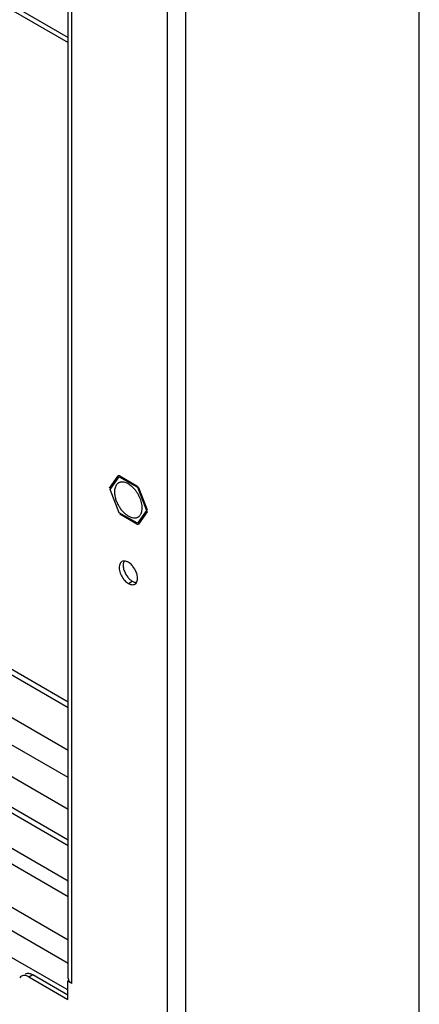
# Model space of a CAD drawing. Header units: inches. Extents: x 5 to 265, y 5 to 171.
# Tile 16 of 212: x 194.6 to 197.96, y 60.29 to 68.57. Entities that reach past the tile are written whole.
import ezdxf

# ---------------------------------------------------------------- set-up
doc = ezdxf.new("R2010")
doc.units = ezdxf.units.IN
doc.header["$LTSCALE"] = 14.96
doc.header["$MEASUREMENT"] = 0
doc.layers.get('0').update_dxf_attribs({"linetype": 'CONTINUOUS'})
doc.layers.add('03_ALL_AXES', color=7, linetype='CONTINUOUS')

msp = doc.modelspace()

# ---------------------------------------------------------------- linework, layer by layer
at = {"color": 7, "linetype": 'Continuous'}
for p, q in [((197.9576, 59.5594), (197.9576, 125.6961)), ((195.8363, 124.5603), (195.8363, 58.4236)), ((195.9904, 124.5603), (195.9904, 58.4236)), ((195.0046, 60.5139), (195.0046, 123.458)), ((195.0365, 60.4694), (195.0365, 123.438)), ((189.4681, 71.614), (195.0046, 68.4175)), ((189.4782, 71.5645), (195.0046, 68.3739)), ((195.0046, 62.7846), (183.1861, 69.6078)), ((195.0046, 62.8319), (183.2342, 69.6274)), ((195.0046, 62.4269), (182.8764, 69.429)), ((195.0046, 62.1983), (182.7378, 69.2804)), ((195.0046, 61.9305), (182.7378, 69.0126)), ((195.0046, 60.8324), (181.6276, 68.5554)), ((181.4614, 68.4595), (195.0046, 60.6405)), ((182.5857, 68.5011), (195.0046, 61.3312)), ((182.5292, 68.4031), (195.0046, 61.2005)), ((194.9957, 60.417), (181.32, 68.3125)), ((195.3538, 64.63), (195.4263, 64.7331)), ((195.4386, 64.7342), (195.5834, 64.6505)), ((195.5958, 64.6352), (195.6682, 64.4486)), ((195.5834, 64.328), (195.4386, 64.4116)), ((195.6682, 64.4321), (195.5958, 64.3291)), ((194.6738, 60.5237), (194.707, 60.5428)), ((194.6738, 60.5237), (195.0019, 60.3342)), ((194.707, 60.5428), (195.0019, 60.3726)), ((195.0019, 60.4894), (195.0146, 60.4967)), ((195.0365, 60.4694), (195.0019, 60.4894)), ((195.0019, 60.3342), (195.0019, 60.4894)), ((195.0046, 60.5139), (195.007, 60.5007))]:
    msp.add_line(p, q, dxfattribs=at)
for centre, radius, start, end in [((195.3139, 64.4214), 0.3537, 39.31319, 40.37203), ((195.306, 64.415), 0.3639, 37.23669, 39.31176), ((195.4669, 64.4402), 0.2015, 357.70468, 0.02086)]:
    msp.add_arc(centre, radius, start, end, dxfattribs=at)
for points, knots in [([(195.4386, 64.7342), (195.4376, 64.7341), (195.4334, 64.734), (195.4293, 64.7335), (195.4263, 64.7331)], [0, 0, 0, 0, 0.253902, 1, 1, 1, 1]), ([(195.397, 64.6255), (195.3965, 64.6233), (195.3949, 64.6144), (195.3943, 64.6053), (195.3943, 64.5984)], [0, 0, 0, 0, 0.239245, 1, 1, 1, 1]), ([(195.4285, 64.674), (195.4246, 64.6717), (195.4171, 64.666), (195.408, 64.6547), (195.4011, 64.641), (195.3981, 64.6308), (195.397, 64.6255)], [0, 0, 0, 0, 0.229825, 0.468611, 0.72372, 1, 1, 1, 1]), ([(195.4928, 64.6747), (195.487, 64.6769), (195.4756, 64.6805), (195.4585, 64.6823), (195.445, 64.6807), (195.4352, 64.6774), (195.4307, 64.6752), (195.4285, 64.674)], [0, 0, 0, 0, 0.279919, 0.5359, 0.772979, 0.887175, 1, 1, 1, 1]), ([(195.6054, 64.5558), (195.5991, 64.5694), (195.588, 64.5892), (195.5704, 64.6133), (195.5561, 64.6298), (195.5409, 64.6444), (195.5252, 64.657), (195.5093, 64.6672), (195.4982, 64.6725), (195.4928, 64.6747)], [0, 0, 0, 0, 0.270162, 0.404019, 0.534782, 0.660935, 0.781157, 0.894403, 1, 1, 1, 1]), ([(195.3943, 64.5984), (195.3943, 64.593), (195.3949, 64.5818), (195.3983, 64.5587), (195.403, 64.5414), (195.4071, 64.5299)], [0, 0, 0, 0, 0.233301, 0.478938, 1, 1, 1, 1]), ([(195.6277, 64.4637), (195.6277, 64.471), (195.6266, 64.4862), (195.6223, 64.5091), (195.6153, 64.5326), (195.609, 64.5481), (195.6054, 64.5558)], [0, 0, 0, 0, 0.230147, 0.47566, 0.733523, 1, 1, 1, 1]), ([(195.4071, 64.5299), (195.4106, 64.5199), (195.4189, 64.5001), (195.4347, 64.4721), (195.4533, 64.4463), (195.4741, 64.4237), (195.4962, 64.4051), (195.5157, 64.3932), (195.5312, 64.3865), (195.5457, 64.3819), (195.5568, 64.3804), (195.564, 64.3804)], [0, 0, 0, 0, 0.139492, 0.281153, 0.421363, 0.556623, 0.683835, 0.800644, 0.854775, 0.905978, 1, 1, 1, 1]), ([(195.5935, 64.3882), (195.5962, 64.3897), (195.6014, 64.3934), (195.6083, 64.4001), (195.6142, 64.4082), (195.6191, 64.4174), (195.6229, 64.4276), (195.6267, 64.4431), (195.6277, 64.4553), (195.6277, 64.4637)], [0, 0, 0, 0, 0.108048, 0.218132, 0.332106, 0.451506, 0.577461, 0.71072, 1, 1, 1, 1]), ([(195.564, 64.3804), (195.5648, 64.3805), (195.5679, 64.3805), (195.5711, 64.3808), (195.5734, 64.3812)], [0, 0, 0, 0, 0.254065, 1, 1, 1, 1]), ([(195.5734, 64.3812), (195.577, 64.3818), (195.5839, 64.3834), (195.5905, 64.3864), (195.5935, 64.3882)], [0, 0, 0, 0, 0.505869, 1, 1, 1, 1]), ([(195.5834, 64.328), (195.5845, 64.328), (195.5886, 64.3281), (195.5927, 64.3286), (195.5958, 64.3291)], [0, 0, 0, 0, 0.253903, 1, 1, 1, 1]), ([(194.6738, 60.5237), (194.6701, 60.5258), (194.6564, 60.5327), (194.6407, 60.5365), (194.6296, 60.5355)], [0, 0, 0, 0, 0.277736, 1, 1, 1, 1]), ([(194.6799, 60.5535), (194.6822, 60.5531), (194.6916, 60.5506), (194.7006, 60.5466), (194.707, 60.5428)], [0, 0, 0, 0, 0.235479, 1, 1, 1, 1]), ([(195.0365, 60.4694), (195.0341, 60.4707), (195.0255, 60.4762), (195.0177, 60.4832), (195.0133, 60.4892)], [0, 0, 0, 0, 0.270939, 1, 1, 1, 1])]:
    msp.add_open_spline(points, degree=3, knots=knots, dxfattribs=at)
for points in [[(194.6113, 60.5299), (194.6058, 60.5267), (194.6009, 60.5221), (194.5972, 60.5168)], [(194.6296, 60.5355), (194.6232, 60.535), (194.6168, 60.5331), (194.6113, 60.5299)], [(194.6445, 60.549), (194.6501, 60.5522), (194.6565, 60.5541), (194.6628, 60.5547)], [(194.6628, 60.5547), (194.6685, 60.5552), (194.6743, 60.5547), (194.6799, 60.5535)], [(195.0097, 60.4948), (195.0087, 60.4967), (195.0078, 60.4987), (195.007, 60.5007)], [(195.0133, 60.4892), (195.012, 60.491), (195.0108, 60.4929), (195.0097, 60.4948)]]:
    msp.add_open_spline(points, degree=3, dxfattribs=at)
at = {"layer": '03_ALL_AXES', "color": 7, "linetype": 'Continuous'}
for p, q in [((195.3591, 64.6187), (195.4351, 64.7268)), ((195.4351, 64.7268), (195.5869, 64.6391)), ((195.4351, 64.423), (195.3591, 64.6187)), ((195.5869, 64.6391), (195.6629, 64.4434)), ((195.5869, 64.3354), (195.4351, 64.423)), ((195.6629, 64.4434), (195.5869, 64.3354)), ((195.0046, 61.6251), (190.61, 64.1623)), ((195.0046, 61.6741), (190.6524, 64.1868)), ((195.511, 63.8297), (195.5442, 63.8489))]:
    msp.add_line(p, q, dxfattribs=at)
for centre, start, end in [((195.4054, 63.8577), 21.22199, 38.77828), ((195.6498, 63.9988), 201.22199, 218.77828)]:
    msp.add_arc(centre, 0.1849, start, end, dxfattribs=at)
for points, knots in [([(195.4565, 64.0131), (195.4479, 64.0081), (195.4337, 63.9874), (195.4328, 63.9481), (195.4454, 63.9046), (195.4621, 63.8767), (195.4725, 63.8639)], [0, 0, 0, 0, 0.182426, 0.415793, 0.699097, 1, 1, 1, 1]), ([(195.4756, 64.0179), (195.4742, 64.0155), (195.4689, 64.0044), (195.4672, 63.9919), (195.4672, 63.9824)], [0, 0, 0, 0, 0.226704, 1, 1, 1, 1]), ([(195.4672, 63.9824), (195.4672, 63.9784), (195.4682, 63.9611), (195.4727, 63.9442), (195.4775, 63.9319)], [0, 0, 0, 0, 0.232567, 1, 1, 1, 1]), ([(195.511, 64.0077), (195.5078, 64.0095), (195.4959, 64.0156), (195.4821, 64.0189), (195.4725, 64.018)], [0, 0, 0, 0, 0.277751, 1, 1, 1, 1]), ([(195.5495, 63.9735), (195.5467, 63.9771), (195.5353, 63.99), (195.5219, 64.0014), (195.511, 64.0077)], [0, 0, 0, 0, 0.26699, 1, 1, 1, 1]), ([(195.5057, 63.883), (195.5079, 63.8803), (195.5167, 63.87), (195.5268, 63.8608), (195.5349, 63.8549)], [0, 0, 0, 0, 0.261269, 1, 1, 1, 1]), ([(195.5881, 63.8742), (195.5881, 63.8782), (195.5871, 63.8954), (195.5825, 63.9123), (195.5778, 63.9247)], [0, 0, 0, 0, 0.232567, 1, 1, 1, 1]), ([(195.5797, 63.8386), (195.5811, 63.841), (195.5864, 63.8521), (195.5881, 63.8647), (195.5881, 63.8742)], [0, 0, 0, 0, 0.226704, 1, 1, 1, 1]), ([(195.4725, 63.8639), (195.4754, 63.8603), (195.4867, 63.8473), (195.5001, 63.836), (195.511, 63.8297)], [0, 0, 0, 0, 0.26699, 1, 1, 1, 1]), ([(195.511, 63.8297), (195.5146, 63.8276), (195.5277, 63.8211), (195.5432, 63.818), (195.5536, 63.8199)], [0, 0, 0, 0, 0.281676, 1, 1, 1, 1]), ([(195.5442, 63.8489), (195.5475, 63.847), (195.5594, 63.841), (195.5731, 63.8377), (195.5828, 63.8386)], [0, 0, 0, 0, 0.277751, 1, 1, 1, 1])]:
    msp.add_open_spline(points, degree=3, knots=knots, dxfattribs=at)
for points in [[(195.4725, 64.018), (195.4669, 64.0175), (195.4613, 64.0159), (195.4565, 64.0131)], [(195.5349, 63.8549), (195.5379, 63.8528), (195.541, 63.8507), (195.5442, 63.8489)], [(195.5536, 63.8199), (195.5578, 63.8207), (195.5618, 63.8222), (195.5655, 63.8243)], [(195.5655, 63.8243), (195.5713, 63.8277), (195.5763, 63.8328), (195.5797, 63.8386)]]:
    msp.add_open_spline(points, degree=3, dxfattribs=at)

doc.saveas('drawing.dxf')
